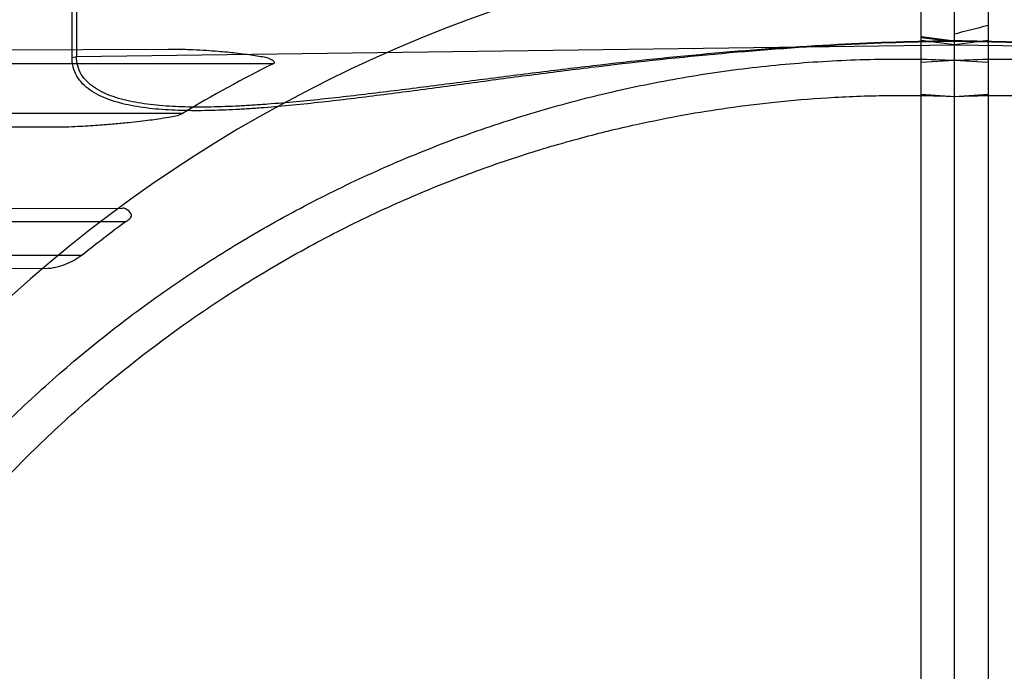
# Model space of a CAD drawing. Header units: millimetres. Extents: x 0 to 297, y 0 to 210.
# Tile 100 of 256: x 146.665 to 146.842, y 93.158 to 93.275. Entities that reach past the tile are written whole.
import ezdxf

# ---------------------------------------------------------------- set-up
doc = ezdxf.new("R2010")
doc.units = ezdxf.units.MM
doc.header["$LTSCALE"] = 16.335
doc.layers.get('0').update_dxf_attribs({"linetype": 'CONTINUOUS'})
for name, color, linetype in [('01_GLOBAL', 7, 'CONTINUOUS'), ('INTFCLR_1', 7, 'CONTINUOUS'), ('INTFCLR_144815', 7, 'CONTINUOUS'), ('INTFCLR_72935', 7, 'CONTINUOUS')]:
    doc.layers.add(name, color=color, linetype=linetype)

msp = doc.modelspace()

# ---------------------------------------------------------------- linework, layer by layer
at = {"color": 7, "linetype": 'Continuous'}
msp.add_circle((147.7028034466, 92.1254639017), 2.28, dxfattribs=at)
at = {"color": 9, "linetype": 'Continuous'}
msp.add_arc((147.7028034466, 92.1254639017), 2.2507792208, 92.9674534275, 177.0325465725, dxfattribs=at)
at = {"layer": '01_GLOBAL', "color": 7, "linetype": 'Continuous'}
msp.add_circle((147.7028034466, 92.1254639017), 2.31, dxfattribs=at)
at = {"layer": 'INTFCLR_1', "color": 6, "linetype": 'Continuous'}
for p, q in [((146.8326356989, 93.14707721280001), (146.8326356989, 93.5776316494)), ((146.8266356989, 92.5581565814), (146.8266356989, 93.5771067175)), ((146.8266356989, 93.2673204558), (146.8326356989, 93.267698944)), ((146.8266356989, 93.2615739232), (146.8326356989, 93.2611850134))]:
    msp.add_line(p, q, dxfattribs=at)
at = {"layer": 'INTFCLR_1', "color": 9, "linetype": 'Continuous'}
for p, q in [((146.8266356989, 93.2719582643), (146.8326356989, 93.2711840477)), ((146.8266356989, 93.2718010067), (146.8326356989, 93.2710849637)), ((146.8326356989, 93.2704323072), (146.8266356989, 93.2712287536)), ((146.8326356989, 93.2704323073), (146.9904780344, 93.26835819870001))]:
    msp.add_line(p, q, dxfattribs=at)
at = {"layer": 'INTFCLR_1', "color": 6, "linetype": 'Continuous'}
for radius in [0.3620710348, 0.3440948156]:
    msp.add_arc((146.8326356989, 93.03763164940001), radius, 270, 90.00000002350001, dxfattribs=at)
at = {"layer": 'INTFCLR_1', "color": 9, "linetype": 'Continuous'}
msp.add_arc((146.8326356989, 93.03763164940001), 0.2529307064, 22.4933176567, 89.9999999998, dxfattribs=at)
for points, knots in [([(146.9904780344, 93.26835819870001), (146.9904780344, 93.26779021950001), (146.9903405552, 93.26667335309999), (146.9896758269, 93.2651305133), (146.9886295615, 93.26382321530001), (146.9872855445, 93.26274232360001), (146.9857087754, 93.2618575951), (146.9832972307, 93.26088042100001), (146.980641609, 93.2602283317), (146.9778502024, 93.25978569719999), (146.9748724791, 93.25945709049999), (146.971015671, 93.2592531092), (146.9662561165, 93.2592479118), (146.9621917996, 93.2593958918), (146.9588728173, 93.2595854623), (146.9554843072, 93.2598200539), (146.9512028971, 93.26018338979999), (146.9460174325, 93.26070314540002), (146.9390065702, 93.26148521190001), (146.9301694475, 93.26257601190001), (146.9194997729, 93.26395558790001), (146.9087451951, 93.2653346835), (146.8942546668, 93.26710115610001), (146.8796498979, 93.26864731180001), (146.8667882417, 93.26968738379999), (146.8593860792, 93.2701828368), (146.8486219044, 93.2707990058), (146.8397000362, 93.2710935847), (146.8326356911, 93.27118403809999)], [0, 0, 0, 0, 0.0104860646, 0.0204761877, 0.0306271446, 0.0410848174, 0.0521313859, 0.0638920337, 0.0890319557, 0.1023818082, 0.1160723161, 0.1443183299, 0.1736348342, 0.2039189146, 0.219389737, 0.2350089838, 0.2666261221, 0.2987127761, 0.3312205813, 0.3968618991, 0.4630987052, 0.529845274, 0.597038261, 0.7326043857, 0.8009458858, 0.8352534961, 0.8695669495, 1, 1, 1, 1]), ([(146.9912744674, 93.26820658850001), (146.9912744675, 93.2676092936), (146.9911373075, 93.26643884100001), (146.9904724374, 93.26481729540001), (146.9894224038, 93.2634392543), (146.9880706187, 93.262298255), (146.9864842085, 93.2613642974), (146.9840617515, 93.26033413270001), (146.9813893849, 93.25964413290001), (146.9785811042, 93.2591756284), (146.9755878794, 93.2588272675), (146.9717104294, 93.258609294), (146.9669254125, 93.25859986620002), (146.9628396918, 93.25875229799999), (146.9595033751, 93.25894915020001), (146.9560969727, 93.2591933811), (146.9517929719, 93.2595724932), (146.9465803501, 93.2601156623), (146.9395325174, 93.26093378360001), (146.9306491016, 93.262075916), (146.9199238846, 93.263521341), (146.9091132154, 93.26496680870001), (146.8945478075, 93.266818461), (146.8798666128, 93.26843906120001), (146.8669362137, 93.2695279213), (146.8594949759, 93.2700458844), (146.8486854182, 93.27068848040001), (146.8397267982, 93.27099370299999), (146.8326356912, 93.27108495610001)], [0, 0, 0, 0, 0.0109495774, 0.0213196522, 0.0317515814, 0.042393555, 0.05355310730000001, 0.0653771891, 0.09055277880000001, 0.1038959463, 0.1175707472, 0.1457706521, 0.1750333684, 0.2052626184, 0.220706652, 0.2362998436, 0.2678673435, 0.2999076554, 0.3323720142, 0.397933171, 0.4640942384, 0.5307643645, 0.5978761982, 0.7332556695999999, 0.8014900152, 0.8357407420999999, 0.869995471, 1, 1, 1, 1])]:
    msp.add_open_spline(points, degree=3, knots=knots, dxfattribs=at)
at = {"layer": 'INTFCLR_1', "color": 6, "linetype": 'Continuous'}
for points, knots in [([(146.8326356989, 93.267698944), (146.8348936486, 93.26779514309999), (146.8394126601, 93.267920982), (146.8461935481, 93.2679098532), (146.8529711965, 93.2676988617), (146.859739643, 93.2672881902), (146.866493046, 93.2666781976), (146.8732255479, 93.265869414), (146.8799313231, 93.26486253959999), (146.8866045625, 93.2636584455), (146.8932394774, 93.2622581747), (146.8998303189, 93.2606629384), (146.9063713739, 93.2588741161), (146.912856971, 93.256893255), (146.9192814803, 93.2547220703), (146.9256393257, 93.2523624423), (146.9319249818, 93.24981641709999), (146.9381330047, 93.2470861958), (146.9442580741, 93.24417411), (146.9502947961, 93.2410827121), (146.9562380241, 93.2378146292), (146.9620824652, 93.2343727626), (146.9678231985, 93.2307599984), (146.973455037, 93.2269795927), (146.9789732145, 93.22303474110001), (146.9843727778, 93.21892898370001), (146.989649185, 93.2146657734), (146.9947977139, 93.21024892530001), (146.9998140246, 93.2056821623), (147.0046936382, 93.20096956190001), (147.0094324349, 93.19611510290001), (147.0140261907, 93.19112311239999), (147.018471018, 93.18599781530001), (147.0227629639, 93.18074377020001), (147.026898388, 93.175365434), (147.0308736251, 93.16986757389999), (147.0346852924, 93.16425486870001), (147.0383300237, 93.1585322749), (147.0418047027, 93.1527046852), (147.0451062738, 93.14677722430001), (147.0482319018, 93.1407549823), (147.0511788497, 93.1346432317), (147.0539445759, 93.12844724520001), (147.0565266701, 93.12217241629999), (147.0589228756, 93.1158242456), (147.0603950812, 93.1115467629), (147.0610994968, 93.10939776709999)], [0, 0, 0, 0, 0.0227205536, 0.0454410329, 0.06816134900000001, 0.09088163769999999, 0.1136018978, 0.1363221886, 0.1590426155, 0.1817632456, 0.2044840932, 0.2272051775, 0.2499266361, 0.2726484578, 0.2953706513, 0.3180932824, 0.3408163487, 0.363539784, 0.3862638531, 0.4089891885, 0.4317141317, 0.4544408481, 0.4771673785, 0.4998953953, 0.5226228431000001, 0.5453516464, 0.5680799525, 0.5908095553, 0.6135387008, 0.6362690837, 0.6589990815, 0.6817302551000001, 0.7044610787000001, 0.7271930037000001, 0.7499246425, 0.7726572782, 0.7953897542, 0.8181230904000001, 0.8408563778, 0.8635903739, 0.8863244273, 0.90905904, 0.9317938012, 0.9545290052, 0.9772643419, 1, 1, 1, 1]), ([(146.8326356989, 93.2611850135), (146.8370934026, 93.2613679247), (146.8460221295, 93.2614662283), (146.8593965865, 93.260813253), (146.8727322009, 93.2593570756), (146.8860227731, 93.25709220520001), (146.8991901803, 93.2540186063), (146.9119493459, 93.2502127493), (146.9244276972, 93.24567473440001), (146.9366204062, 93.24040866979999), (146.9486732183, 93.2343158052), (146.9603342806, 93.2275074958), (146.9715563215, 93.22001275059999), (146.9823021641, 93.2118590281), (146.9925323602, 93.2030766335), (147.0022137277, 93.1936954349), (147.0113088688, 93.18375337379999), (147.0197869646, 93.17328453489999), (147.0276126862, 93.16233547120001), (147.0347635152, 93.1509416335), (147.0412169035, 93.13913965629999), (147.0469483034, 93.1269747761), (147.0519351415, 93.11449862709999), (147.0561630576, 93.1017520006), (147.0596198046, 93.0887741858), (147.062293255, 93.0756097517), (147.0641729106, 93.0623087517), (147.065251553, 93.04892494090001), (147.0655262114, 93.03551435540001), (147.0649983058, 93.02212437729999), (147.0636720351, 93.0087991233), (147.0615523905, 92.9955783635), (147.0586468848, 92.98250788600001), (147.0549655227, 92.9696336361), (147.0505224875, 92.9570052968), (147.0453357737, 92.94467244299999), (147.0394268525, 92.9326809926), (147.0328159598, 92.9210679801), (147.025529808, 92.9098785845), (147.017595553, 92.8991515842), (147.0090432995, 92.8889235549), (146.9998957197, 92.87922094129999), (146.990192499, 92.87008647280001), (146.9799629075, 92.86154562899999), (146.9692487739, 92.85363234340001), (146.9580859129, 92.8463733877), (146.946519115, 92.8397956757), (146.9346012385, 92.8339262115), (146.9226185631, 92.82888482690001), (146.9109496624, 92.82474710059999), (146.9001136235, 92.8215446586), (146.890303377, 92.81915042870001), (146.8815652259, 92.81740428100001), (146.8732657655, 92.81606653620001), (146.8646870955, 92.81500471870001), (146.8551490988, 92.8142133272), (146.8443424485, 92.81380665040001), (146.8367080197, 92.8139111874), (146.8326356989, 92.81407828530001)], [0, 0, 0, 0, 0.0185657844, 0.0371317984, 0.05569073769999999, 0.0743563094, 0.09320240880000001, 0.1119235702, 0.129729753, 0.1484268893, 0.1671582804, 0.1858963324, 0.2045840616, 0.2232805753, 0.241995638, 0.2606572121, 0.2793460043, 0.298034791, 0.3166822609, 0.3353170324, 0.3539796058, 0.3726237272, 0.3912431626, 0.4098577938, 0.4284754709, 0.4470981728, 0.4657246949, 0.4843423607, 0.5029403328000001, 0.5215094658, 0.5400731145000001, 0.5586325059, 0.5771954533, 0.5957587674, 0.6143211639, 0.6328711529, 0.651401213, 0.6699184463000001, 0.6884460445, 0.7069331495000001, 0.7254085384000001, 0.7438945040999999, 0.7623917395, 0.7808314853, 0.7993176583, 0.8177869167, 0.8362093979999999, 0.8546575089, 0.8730374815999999, 0.8902753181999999, 0.9061521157, 0.9200376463, 0.9322836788, 0.9432240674, 0.9550134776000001, 0.9682465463, 0.9830392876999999, 1, 1, 1, 1])]:
    msp.add_open_spline(points, degree=3, knots=knots, dxfattribs=at)
at = {"layer": 'INTFCLR_144815', "color": 6, "linetype": 'Continuous'}
for radius in [0.3828680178, 0.364857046]:
    msp.add_circle((146.8326356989, 93.03763164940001), radius, dxfattribs=at)
for radius, start, end in [(0.5278075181, 313.9937911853, 154.5150993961), (0.5060455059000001, 71.6563998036, 156.0440844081), (0.4979109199, 70.9981667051, 162.0018332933), (0.3966228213, 45.0000000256, 314.9999999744), (0.3959130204, 44.99999995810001, 315.0000000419), (0.3953393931, 44.99999997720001, 315.0000000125), (0.3574013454, 115.6072723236, 154.3927276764), (0.3393903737, 117.0737153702, 152.9262846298)]:
    msp.add_arc((146.8326356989, 93.03763164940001), radius, start, end, dxfattribs=at)
at = {"layer": 'INTFCLR_144815', "color": 9, "linetype": 'Continuous'}
for radius, start, end in [(0.5240974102, 71.617857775, 156.0236179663), (0.5180976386, 71.6178577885, 156.0236179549), (0.4958612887, 70.768222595, 162.2317774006)]:
    msp.add_arc((146.8326356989, 93.03763164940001), radius, start, end, dxfattribs=at)
at = {"layer": 'INTFCLR_72935', "color": 6, "linetype": 'Continuous'}
for p, q in [((146.8326356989, 92.55163164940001), (146.8326356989, 93.5776316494)), ((146.8386356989, 93.5771067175), (146.8386356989, 92.5581565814)), ((146.8326356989, 93.267698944), (146.8386356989, 93.2673204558)), ((146.8326356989, 93.2611850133), (146.8386356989, 93.2615739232))]:
    msp.add_line(p, q, dxfattribs=at)
at = {"layer": 'INTFCLR_72935', "color": 9, "linetype": 'Continuous'}
for p, q in [((146.6739969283, 93.2682065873), (146.6739969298, 93.3349071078)), ((146.6747933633, 93.33510257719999), (146.6747933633, 93.26835819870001)), ((146.8386356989, 93.27122875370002), (146.8326356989, 93.2704323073)), ((146.6913012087, 93.26963829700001), (146.6326066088, 93.26943341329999)), ((146.6747933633, 93.26835819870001), (146.8326356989, 93.2704323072)), ((146.6739969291, 93.2682065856), (146.6747933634, 93.2683581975)), ((146.6338912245, 93.2671316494), (146.7102836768, 93.2671316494)), ((146.6938515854, 93.2581316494), (146.6238914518, 93.2581316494)), ((146.6179013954, 93.2558812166), (146.6706173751, 93.2556972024)), ((146.6451107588, 93.24097706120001), (146.6830689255, 93.2411095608)), ((146.6836356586, 93.2386316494), (146.6455377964, 93.2386316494)), ((146.6392655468, 93.2326316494), (146.6758238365, 93.2326316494)), ((146.6692644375, 93.230201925), (146.634180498, 93.23032439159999))]:
    msp.add_line(p, q, dxfattribs=at)
at = {"layer": 'INTFCLR_72935', "color": 6, "linetype": 'Continuous'}
for centre, radius, start, end in [((146.8326356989, 93.03763164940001), 0.3620710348, 90, 270.0000000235), ((146.8326356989, 93.03763164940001), 0.3440948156, 90, 270.0000000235), ((146.4198020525, 94.8848188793), 1.664382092, 284.3615708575, 284.5748839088), ((146.8227387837, 93.0423126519), 0.2513757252, 116.5743491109, 120.8456671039), ((146.8317926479, 93.03765026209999), 0.2496878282, 126.3964410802, 128.6568878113)]:
    msp.add_arc(centre, radius, start, end, dxfattribs=at)
at = {"layer": 'INTFCLR_72935', "color": 9, "linetype": 'Continuous'}
msp.add_arc((146.8326356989, 93.03763164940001), 0.252930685, 90.00000000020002, 157.5066823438, dxfattribs=at)
for points, knots in [([(146.8326356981, 93.27108495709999), (146.8256005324, 93.27099443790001), (146.8111689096, 93.2705054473), (146.7893830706, 93.2688736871), (146.7728226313, 93.26705226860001), (146.7618047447, 93.26568453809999), (146.7545121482, 93.26474653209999), (146.7454813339, 93.263539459), (146.7347540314, 93.26209335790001), (146.7241785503, 93.2607328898), (146.7154599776, 93.2597510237), (146.7094149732, 93.25921305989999), (146.7060030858, 93.2589646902), (146.7026488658, 93.258762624), (146.6985368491, 93.25860341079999), (146.693719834, 93.25860482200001), (146.6898161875, 93.2588163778), (146.6868029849, 93.2591598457), (146.6839810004, 93.25962290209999), (146.6812975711, 93.2603060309), (146.6788559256, 93.2613297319), (146.6772489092, 93.2622633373), (146.675877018, 93.26340920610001), (146.6748115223, 93.26479347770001), (146.6741361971, 93.26642479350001), (146.6739969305, 93.26760539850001), (146.6739969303, 93.2682065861)], [0, 0, 0, 0, 0.1289801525, 0.2646247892, 0.4004023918, 0.4343527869, 0.4681570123, 0.5351918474, 0.6013787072, 0.6665897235, 0.7306589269, 0.7622023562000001, 0.7778384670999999, 0.7933700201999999, 0.8238027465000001, 0.8532617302, 0.8816493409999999, 0.8954141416, 0.908833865, 0.9340747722, 0.9459268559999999, 0.9572740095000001, 0.9680210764, 0.9784972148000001, 0.9889789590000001, 1, 1, 1, 1]), ([(146.8326357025, 93.27118403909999), (146.8256270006, 93.2710943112), (146.8112618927, 93.2706225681), (146.7895802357, 93.26906210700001), (146.7731045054, 93.26732418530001), (146.7621430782, 93.26601931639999), (146.7548885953, 93.2651245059), (146.7459047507, 93.2639728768), (146.7352330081, 93.2625926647), (146.724712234, 93.2612933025), (146.7160393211, 93.2603544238), (146.7100263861, 93.2598389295), (146.7066324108, 93.2596004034), (146.7032373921, 93.2594024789), (146.7006860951, 93.2593073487), (146.6989766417, 93.25927749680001)], [0, 0, 0, 0, 0.1566143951, 0.3210466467, 0.4855983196, 0.5267373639, 0.5676974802, 0.6489192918, 0.7291134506, 0.8081312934, 0.8857786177, 0.92401377, 0.9429688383, 0.9617983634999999, 1, 1, 1, 1]), ([(146.6989766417, 93.25927749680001), (146.697436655, 93.2592506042), (146.694355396, 93.2592519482), (146.6905308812, 93.25944685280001), (146.6875332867, 93.2597707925), (146.6847282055, 93.26020825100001), (146.6820615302, 93.2608538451), (146.6796310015, 93.26182483), (146.6780338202, 93.2627091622), (146.6766697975, 93.26379466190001), (146.6756081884, 93.26510777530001), (146.674932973, 93.26665987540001), (146.6747933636, 93.2677865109), (146.6747933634, 93.2683581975)], [0, 0, 0, 0, 0.1636849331, 0.3273608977, 0.4066878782, 0.4839772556, 0.6290768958, 0.6969461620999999, 0.7616165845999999, 0.8224219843, 0.8811135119, 0.9392447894, 1, 1, 1, 1])]:
    msp.add_open_spline(points, degree=3, knots=knots, dxfattribs=at)
at = {"layer": 'INTFCLR_72935', "color": 7, "linetype": 'Continuous'}
for points, knots in [([(146.7102836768, 93.2671316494), (146.7106910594, 93.2673394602), (146.7089964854, 93.26826814), (146.707972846, 93.2682737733), (146.7065152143, 93.26857070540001), (146.7050312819, 93.26876194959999), (146.7034848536, 93.26895437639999), (146.7018363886, 93.2691246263), (146.7001019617, 93.26928137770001), (146.6980519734, 93.2694324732), (146.696117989, 93.269537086), (146.6943652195, 93.26960090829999), (146.6928752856, 93.2696344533), (146.6918408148, 93.2696395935), (146.6913012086, 93.2696382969)], [0, 0, 0, 0, 0.07063436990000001, 0.1414972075, 0.2130473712, 0.284831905, 0.3769008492, 0.4523283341, 0.5411257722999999, 0.645764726, 0.7698296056, 0.8402318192, 0.9166569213, 1, 1, 1, 1]), ([(146.6706173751, 93.2556972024), (146.6713836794, 93.25569932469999), (146.6728502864, 93.2557132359), (146.6749487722, 93.25579616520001), (146.6768542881, 93.2559002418), (146.678581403, 93.2560161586), (146.6801534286, 93.25613735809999), (146.6819892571, 93.25629465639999), (146.6840039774, 93.2564873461), (146.6861321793, 93.25671717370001), (146.6879270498, 93.2569368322), (146.689647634, 93.257163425), (146.6915939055, 93.2575002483), (146.6931058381, 93.2577189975), (146.6938515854, 93.2581316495)], [0, 0, 0, 0, 0.09816852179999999, 0.1878649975, 0.2690119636, 0.3426360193, 0.4096111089, 0.4709932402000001, 0.5786742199, 0.668891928, 0.7451641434, 0.8104366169, 0.8908148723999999, 1, 1, 1, 1])]:
    msp.add_open_spline(points, degree=3, knots=knots, dxfattribs=at)
at = {"layer": 'INTFCLR_72935', "color": 6, "linetype": 'Continuous'}
for points, knots in [([(146.6041719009, 93.10939776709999), (146.6048763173, 93.1115467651), (146.6063485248, 93.1158242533), (146.6087447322, 93.122172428), (146.6113268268, 93.1284472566), (146.6140925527, 93.13464324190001), (146.6170394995, 93.14075498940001), (146.62016513, 93.1467772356), (146.6234667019, 93.1527046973), (146.626941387, 93.1585322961), (146.6305861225, 93.164254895), (146.6343977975, 93.1698676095), (146.6383730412, 93.17536547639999), (146.6425084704, 93.1807438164), (146.6468004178, 93.1859978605), (146.6512452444, 93.1911231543), (146.6558389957, 93.1961151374), (146.660577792, 93.2009695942), (146.6654573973, 93.2056821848), (146.670473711, 93.21024894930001), (146.6756222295, 93.2146657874), (146.6808986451, 93.2189290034), (146.6862982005, 93.2230347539), (146.69181639, 93.22697961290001), (146.6974482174, 93.2307600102), (146.7031889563, 93.234372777), (146.7090333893, 93.23781463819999), (146.714976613, 93.24108271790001), (146.7210133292, 93.24417411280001), (146.7271383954, 93.247086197), (146.7333464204, 93.2498164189), (146.7396320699, 93.2523624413), (146.7459899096, 93.2547220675), (146.7524144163, 93.2568932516), (146.7589000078, 93.25887411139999), (146.7654410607, 93.2606629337), (146.7720318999, 93.2622581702), (146.7786668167, 93.2636584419), (146.7853400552, 93.26486253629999), (146.7920458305, 93.26586941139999), (146.7987783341, 93.2666781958), (146.805531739, 93.267288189), (146.812300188, 93.2676988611), (146.8190778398, 93.2679098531), (146.8258587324, 93.2679209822), (146.8303777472, 93.26779514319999), (146.8326356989, 93.267698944)], [0, 0, 0, 0, 0.0227356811, 0.0454710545, 0.0682062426, 0.09094098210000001, 0.1136756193, 0.1364096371, 0.1591436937, 0.1818769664, 0.2046103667, 0.2273428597, 0.2500755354, 0.2728072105, 0.2955391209, 0.3182699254, 0.3410011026, 0.3637310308, 0.3864614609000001, 0.4091905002, 0.4319201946, 0.4546483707, 0.4773773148, 0.5001046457, 0.5228327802, 0.5455591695, 0.5682859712, 0.5910108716, 0.6137361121, 0.6364602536, 0.6591836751, 0.681906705, 0.7046293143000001, 0.7273515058, 0.750073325, 0.77279473, 0.7955158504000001, 0.8182366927, 0.8409573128, 0.8636777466, 0.886398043, 0.9091183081, 0.9318386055, 0.9545589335, 0.9772794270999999, 1, 1, 1, 1]), ([(146.8326356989, 92.81407828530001), (146.8281779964, 92.8138953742), (146.819249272, 92.81379707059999), (146.8058748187, 92.81445004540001), (146.7925392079, 92.8159062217), (146.7792486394, 92.81817109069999), (146.7660812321, 92.8212446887), (146.7533220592, 92.8250505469), (146.7408437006, 92.8295885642), (146.7286509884, 92.83485463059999), (146.7165981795, 92.84094749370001), (146.7049371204, 92.8477558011), (146.6937150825, 92.8552505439), (146.6829692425, 92.8634042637), (146.6727390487, 92.87218665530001), (146.6630576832, 92.88156785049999), (146.6539625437, 92.89150990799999), (146.6454844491, 92.90197874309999), (146.6376587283, 92.91292780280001), (146.6305078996, 92.9243216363), (146.6240545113, 92.9361236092), (146.6183231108, 92.948288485), (146.6133362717, 92.96076462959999), (146.6091083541, 92.9735112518), (146.6056516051, 92.98648906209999), (146.6029781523, 92.9996534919), (146.6010984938, 93.0129544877), (146.600019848, 93.02633829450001), (146.5997451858, 93.0397488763), (146.6002730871, 93.0531388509), (146.6015993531, 93.0664641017), (146.6037189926, 93.0796848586), (146.6066244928, 93.0927553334), (146.6103058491, 93.1056295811), (146.6147488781, 93.11825791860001), (146.6199355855, 93.13059077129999), (146.6258445, 93.1425822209), (146.6324553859, 93.1541952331), (146.6397415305, 93.1653846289), (146.6476757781, 93.17611162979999), (146.6562280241, 93.18633966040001), (146.6653755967, 93.1960422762), (146.6750788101, 93.2051767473), (146.6853083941, 93.2137175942), (146.6960225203, 93.2216308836), (146.7071853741, 93.2288898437), (146.7187521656, 93.23546756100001), (146.7306700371, 93.2413370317), (146.7426527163, 93.2463784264), (146.7543216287, 93.25051616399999), (146.7651576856, 93.2537186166), (146.7749679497, 93.25611285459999), (146.7837061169, 93.2578590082), (146.7920055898, 93.25919675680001), (146.8005842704, 93.26025857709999), (146.810122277, 93.2610499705), (146.8209289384, 93.2614566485), (146.8285633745, 93.2613521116), (146.8326356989, 93.2611850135)], [0, 0, 0, 0, 0.0185657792, 0.0371317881, 0.0556907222, 0.0743562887, 0.09320238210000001, 0.1119235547, 0.1297297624, 0.1484268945, 0.1671582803, 0.1858963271, 0.2045840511, 0.2232805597, 0.2419956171, 0.2606571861, 0.279345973, 0.2980347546, 0.3166822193, 0.3353169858, 0.3539795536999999, 0.37262367, 0.3912431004, 0.4098577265, 0.4284753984, 0.447098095, 0.4657246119, 0.4843422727, 0.5029402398, 0.5215093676, 0.5400730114, 0.5586323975, 0.5771953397, 0.5957586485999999, 0.6143210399, 0.632871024, 0.6514010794, 0.6699183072, 0.6884459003, 0.706933, 0.7254083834, 0.7438943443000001, 0.7623915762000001, 0.7808313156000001, 0.7993174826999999, 0.8177867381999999, 0.836209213, 0.8546573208, 0.8730372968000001, 0.8902751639, 0.9061519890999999, 0.920037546, 0.9322836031, 0.9432240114, 0.9550134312, 0.9682465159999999, 0.9830392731, 1, 1, 1, 1]), ([(146.6836356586, 93.2386316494), (146.6840236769, 93.238917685), (146.68544668, 93.2396975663), (146.6837926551, 93.24111208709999), (146.6830689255, 93.2411095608)], [0, 0, 0, 0, 0.3997826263, 1, 1, 1, 1]), ([(146.6758238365, 93.2326316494), (146.6753736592, 93.2322715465), (146.6743774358, 93.2316501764), (146.6727668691, 93.2309208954), (146.6710587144, 93.2303878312), (146.6698636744, 93.2301998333), (146.6692644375, 93.230201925)], [0, 0, 0, 0, 0.2439155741, 0.4936076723, 0.7464558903, 1, 1, 1, 1])]:
    msp.add_open_spline(points, degree=3, knots=knots, dxfattribs=at)

doc.saveas('drawing.dxf')
